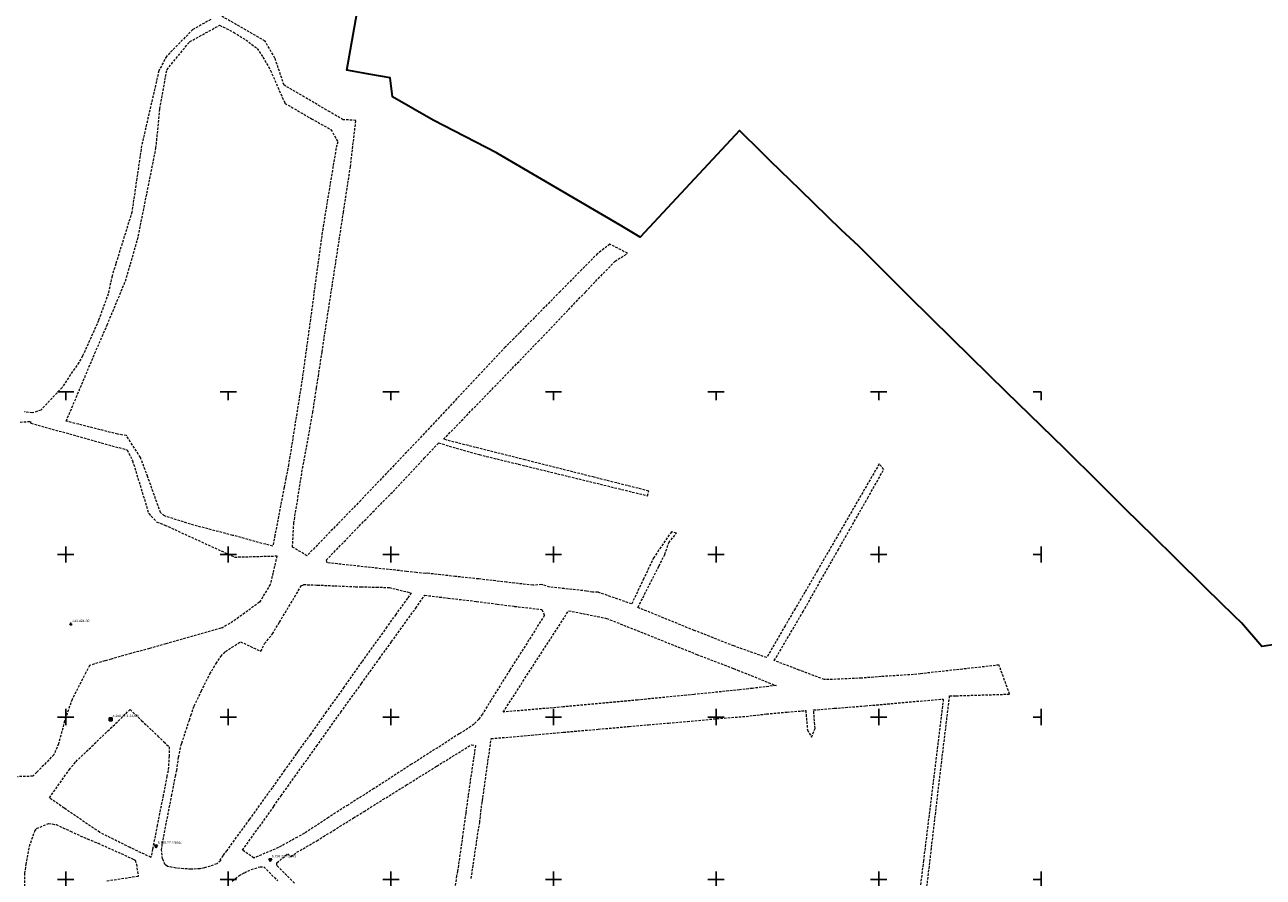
# Model space of a CAD drawing. Header units: metres. Extents: x 5548743 to 5556416, y 5707500 to 5714000.
# Tile 201 of 203: x 5554575 to 5555337, y 5710701 to 5711226. Entities that reach past the tile are written whole.
import ezdxf
from ezdxf.enums import TextEntityAlignment as Align

# ---------------------------------------------------------------- set-up
doc = ezdxf.new("R2010")
doc.units = ezdxf.units.M
doc.header["$MEASUREMENT"] = 0
doc.linetypes.add('1.5_0.75', pattern=[2.25, 1.5, -0.75])
doc.layers.get('0').update_dxf_attribs({"color": 2, "linetype": 'CONTINUOUS', "lineweight": 5})
for name, color, linetype in [('131-Punkt osnowy pomiarowej', 7, 'CONTINUOUS'), ('131-Punkt osnowy pomiarowej-Atr103', 7, 'CONTINUOUS'), ('216-obręb ewidencyjny', 7, 'CONTINUOUS'), ('218-kontur użytku gruntowego', 7, 'CONTINUOUS'), ('Szczegółowa osnowa geodezyjna pozioma', 7, 'CONTINUOUS'), ('Szczegółowa osnowa geodezyjna pozioma-Atr103', 7, 'CONTINUOUS'), ('Szczegółowa osnowa geodezyjna wysokościowa', 7, 'CONTINUOUS'), ('Szczegółowa osnowa geodezyjna wysokościowa-Atr103', 7, 'CONTINUOUS'), ('Wstawianie ramki sekcyjnej z opisem', 7, 'CONTINUOUS')]:
    doc.layers.add(name, color=color, linetype=linetype)
doc.styles.get("Standard").update_dxf_attribs({"font": 'Working1250', "width": 0.75})

# ---------------------------------------------------------------- blocks, each defined once
blk = doc.blocks.new('OSSP')
at = {"color": 0}
for p, q in [((-0.939, 0.938), (-0.939, -0.938)), ((-0.939, 0.938), (-0.939, -0.938)), ((0.936, 0.938), (-0.939, 0.938)), ((0.936, 0.938), (-0.939, 0.938)), ((0.45, 0), (-0.45, 0)), ((0.45, 0), (-0.45, 0)), ((0, -0.45), (0, 0.45)), ((0, -0.45), (0, 0.45)), ((0.936, -0.938), (0.936, 0.938)), ((0.936, -0.938), (0.936, 0.938)), ((-0.939, -0.938), (0.936, -0.938)), ((-0.939, -0.938), (0.936, -0.938))]:
    blk.add_line(p, q, dxfattribs=at)
blk = doc.blocks.new('131')
at = {"color": 0, "linetype": 'Continuous', "lineweight": 0}
blk.add_line((0, 0.5), (0, 1.2), dxfattribs=at)
blk.add_circle((0, 0), 0.5, dxfattribs=at)
blk = doc.blocks.new('OSSH')
at = {"color": 0}
for p, q in [((0, -1.081), (-0.936, 0.543)), ((0.939, 0.543), (-0.936, 0.543)), ((-0.375, 0), (0.375, 0)), ((0.939, 0.543), (0, -1.081)), ((0, -0.375), (0, 0.375))]:
    blk.add_line(p, q, dxfattribs=at)
blk = doc.blocks.new('RAMKA1000K')
at = {"color": 0}
for p, q in [((0, 495), (0, 500)), ((0, 500), (5, 500)), ((95, 500), (105, 500)), ((100, 495), (100, 500)), ((195, 500), (205, 500)), ((200, 495), (200, 500)), ((295, 500), (305, 500)), ((300, 495), (300, 500)), ((395, 500), (405, 500)), ((400, 495), (400, 500)), ((495, 500), (505, 500)), ((500, 495), (500, 500)), ((595, 500), (605, 500)), ((600, 495), (600, 500)), ((695, 500), (705, 500)), ((700, 495), (700, 500)), ((795, 500), (800, 500)), ((800, 495), (800, 500)), ((0, 395), (0, 405)), ((100, 395), (100, 405)), ((200, 395), (200, 405)), ((300, 395), (300, 405)), ((400, 395), (400, 405)), ((500, 395), (500, 405)), ((600, 395), (600, 405)), ((700, 395), (700, 405)), ((800, 395), (800, 405)), ((0, 400), (5, 400)), ((95, 400), (105, 400)), ((195, 400), (205, 400)), ((295, 400), (305, 400)), ((395, 400), (405, 400)), ((495, 400), (505, 400)), ((595, 400), (605, 400)), ((695, 400), (705, 400)), ((795, 400), (800, 400)), ((0, 295), (0, 305)), ((100, 295), (100, 305)), ((200, 295), (200, 305)), ((300, 295), (300, 305)), ((400, 295), (400, 305)), ((500, 295), (500, 305)), ((600, 295), (600, 305)), ((700, 295), (700, 305)), ((800, 295), (800, 305)), ((0, 300), (5, 300)), ((95, 300), (105, 300)), ((195, 300), (205, 300)), ((295, 300), (305, 300)), ((395, 300), (405, 300)), ((495, 300), (505, 300)), ((595, 300), (605, 300)), ((695, 300), (705, 300)), ((795, 300), (800, 300)), ((0, 195), (0, 205)), ((0, 200), (5, 200)), ((95, 200), (105, 200)), ((100, 195), (100, 205)), ((195, 200), (205, 200)), ((200, 195), (200, 205)), ((295, 200), (305, 200)), ((300, 195), (300, 205)), ((395, 200), (405, 200)), ((400, 195), (400, 205)), ((495, 200), (505, 200)), ((500, 195), (500, 205)), ((595, 200), (605, 200)), ((600, 195), (600, 205)), ((695, 200), (705, 200)), ((700, 195), (700, 205)), ((795, 200), (800, 200)), ((800, 195), (800, 205)), ((0, 95), (0, 105)), ((0, 100), (5, 100)), ((95, 100), (105, 100)), ((100, 95), (100, 105)), ((195, 100), (205, 100)), ((200, 95), (200, 105)), ((295, 100), (305, 100)), ((300, 95), (300, 105)), ((395, 100), (405, 100)), ((400, 95), (400, 105)), ((495, 100), (505, 100)), ((500, 95), (500, 105)), ((595, 100), (605, 100)), ((600, 95), (600, 105)), ((695, 100), (705, 100)), ((700, 95), (700, 105)), ((795, 100), (800, 100)), ((800, 95), (800, 105)), ((0, 0), (0, 5)), ((0, 0), (5, 0)), ((95, 0), (105, 0)), ((100, 0), (100, 5)), ((195, 0), (205, 0)), ((200, 0), (200, 5)), ((295, 0), (305, 0)), ((300, 0), (300, 5)), ((395, 0), (405, 0)), ((400, 0), (400, 5)), ((495, 0), (505, 0)), ((500, 0), (500, 5)), ((595, 0), (605, 0)), ((600, 0), (600, 5)), ((695, 0), (705, 0)), ((700, 0), (700, 5)), ((795, 0), (800, 0)), ((800, 0), (800, 5))]:
    blk.add_line(p, q, dxfattribs=at)

msp = doc.modelspace()

# ---------------------------------------------------------------- linework, layer by layer
at = {"layer": '216-obręb ewidencyjny', "color": 4, "linetype": 'Continuous', "lineweight": 35, "flags": 128}
msp.add_lwpolyline([(5555353.54, 5710846.08), (5555335.65, 5710843.37), (5555323.17, 5710857.9), (5555318.88, 5710862.1), (5555301.09, 5710879.54), (5555282.13, 5710898.14), (5555269.27, 5710910.78), (5555251.4, 5710928.35), (5555236.12, 5710943.37), (5555214.32, 5710965.09), (5555178.62, 5710999.88), (5555145.1, 5711032.61), (5555118.79, 5711058.71), (5555112.03, 5711065.34), (5555103.03, 5711074.37), (5555087.63, 5711089.8), (5555077.06, 5711099.56), (5555051.69, 5711124.18), (5555033.41, 5711141.94), (5555028.14, 5711147.14), (5555014.37, 5711160.74), (5555011.68, 5711157.93), (5554953.32, 5711095.22), (5554940.91, 5711102.5), (5554866.05, 5711146.37), (5554864.86, 5711146.98), (5554825.95, 5711167.05), (5554800.9, 5711181.43), (5554799.46, 5711193.15), (5554787.74, 5711195.23), (5554772.82, 5711197.89), (5554782.42, 5711251.22)], dxfattribs=at)
at = {"layer": '218-kontur użytku gruntowego', "color": 70, "linetype": '1.5_0.75', "lineweight": 18, "flags": 128}
for points in [[(5554722.64, 5711215.78), (5554695.29, 5711231.47)], [(5554676.22, 5711215.33), (5554694.65, 5711225.49)], [(5554689.2, 5711229.01), (5554678.23, 5711222.89)], [(5554694.65, 5711225.49), (5554703.24, 5711221.22)], [(5554678.23, 5711222.89), (5554661.94, 5711206.38)], [(5554703.24, 5711221.22), (5554710.73, 5711216.54)], [(5554710.73, 5711216.54), (5554717.77, 5711211.24)], [(5554662.18, 5711198.12), (5554676.22, 5711215.33)], [(5554717.77, 5711211.24), (5554721.32, 5711205.92)], [(5554728.67, 5711205.26), (5554722.64, 5711215.78)], [(5554661.94, 5711206.38), (5554657.29, 5711197.47)], [(5554721.32, 5711205.92), (5554725.94, 5711197.76)], [(5554734.33, 5711188.69), (5554728.67, 5711205.26)], [(5554657.29, 5711197.47), (5554646.68, 5711151.43)], [(5554657.92, 5711174.09), (5554662.18, 5711198.12)], [(5554725.94, 5711197.76), (5554734.79, 5711177.58)], [(5554762.49, 5711172.17), (5554734.33, 5711188.69)], [(5554655.53, 5711150), (5554657.92, 5711174.09)], [(5554734.79, 5711177.58), (5554751.09, 5711168.03)], [(5554770.61, 5711167.41), (5554762.49, 5711172.17)], [(5554751.09, 5711168.03), (5554763.08, 5711161.37)], [(5554778.48, 5711167), (5554770.61, 5711167.41)], [(5554775.09, 5711138.41), (5554778.48, 5711167)], [(5554763.08, 5711161.37), (5554767.34, 5711153.88)], [(5554646.68, 5711151.43), (5554640.68, 5711110.54)], [(5554644.21, 5711093.6), (5554655.53, 5711150)], [(5554766.27, 5711149.68), (5554758.09, 5711100.39)], [(5554767.34, 5711153.88), (5554766.27, 5711149.68)], [(5554770.81, 5711110.44), (5554775.09, 5711138.41)], [(5554640.68, 5711110.54), (5554630.81, 5711078.75)], [(5554757.68, 5711024.65), (5554770.81, 5711110.44)], [(5554758.09, 5711100.39), (5554745.3, 5711006.81)], [(5554639.81, 5711078.64), (5554644.21, 5711093.6)], [(5554934.68, 5711090.82), (5554927.09, 5711085.06)], [(5554945.52, 5711085.21), (5554934.68, 5711090.82)], [(5554927.09, 5711085.06), (5554917.41, 5711075.24)], [(5554922.79, 5711064.76), (5554937.86, 5711080.35)], [(5554937.86, 5711080.35), (5554945.52, 5711085.21)], [(5554628.48, 5711071.25), (5554626.13, 5711060.33)], [(5554630.81, 5711078.75), (5554628.48, 5711071.25)], [(5554636.71, 5711068.13), (5554639.81, 5711078.64)], [(5554917.41, 5711075.24), (5554904.06, 5711061.7)], [(5554625.51, 5711041.15), (5554636.71, 5711068.13)], [(5554919.69, 5711061.51), (5554922.79, 5711064.76)], [(5554626.13, 5711060.33), (5554620.17, 5711043.91)], [(5554904.06, 5711061.7), (5554879.14, 5711036.42)], [(5554890.63, 5711031.03), (5554919.69, 5711061.51)], [(5554620.17, 5711043.91), (5554610.38, 5711022.08)], [(5554617.92, 5711023.72), (5554625.51, 5711041.15)], [(5554879.14, 5711036.42), (5554875.58, 5711032.79)], [(5554832.36, 5710970.83), (5554888.61, 5711028.93)], [(5554870.37, 5711027.51), (5554854.57, 5711010.74)], [(5554872.63, 5711029.81), (5554870.37, 5711027.51)], [(5554875.58, 5711032.79), (5554872.63, 5711029.81)], [(5554888.61, 5711028.93), (5554890.63, 5711031.03)], [(5554608.02, 5711018.1), (5554597.78, 5711002.75)], [(5554600.3, 5710982), (5554617.92, 5711023.72)], [(5554610.38, 5711022.08), (5554608.02, 5711018.1)], [(5554755.39, 5711009.74), (5554757.68, 5711024.65)], [(5554854.57, 5711010.74), (5554840.57, 5710995.89)], [(5554597.78, 5711002.75), (5554584.71, 5710988.76)], [(5554745.3, 5711006.81), (5554738.97, 5710967.06)], [(5554754.22, 5711002.45), (5554755.39, 5711009.74)], [(5554751.99, 5710987.47), (5554754.22, 5711002.45)], [(5554840.57, 5710995.89), (5554815.91, 5710969.5)], [(5554579.45, 5710987.08), (5554574.76, 5710987.74)], [(5554584.71, 5710988.76), (5554579.45, 5710987.08)], [(5554748.6, 5710968.48), (5554751.99, 5710987.47)], [(5554572.01, 5710981.4), (5554578.36, 5710981.85)], [(5554578.36, 5710981.85), (5554578.43, 5710981.44)], [(5554578.43, 5710981.44), (5554578.55, 5710980.76)], [(5554578.55, 5710980.76), (5554637.71, 5710964.32)], [(5554632.01, 5710974.01), (5554600.3, 5710982)], [(5554637.42, 5710973.09), (5554632.01, 5710974.01)], [(5554645.99, 5710959.7), (5554637.42, 5710973.09)], [(5554738.97, 5710967.06), (5554737.04, 5710955.2)], [(5554745.67, 5710953), (5554748.6, 5710968.48)], [(5554815.91, 5710969.5), (5554781.43, 5710933.29)], [(5554820.52, 5710959.16), (5554829.38, 5710968.58)], [(5554829.38, 5710968.58), (5554854.31, 5710961.41)], [(5554882.55, 5710958.19), (5554832.36, 5710970.83)], [(5554637.71, 5710964.32), (5554641.12, 5710957.62)], [(5554641.12, 5710957.62), (5554651.09, 5710925.16)], [(5554649.67, 5710949.92), (5554645.99, 5710959.7)], [(5554801.36, 5710938.76), (5554820.52, 5710959.16)], [(5554854.31, 5710961.41), (5554878.5, 5710955.5)], [(5554924.94, 5710947.51), (5554882.55, 5710958.19)], [(5554650.35, 5710948.09), (5554649.67, 5710949.92)], [(5554737.04, 5710955.2), (5554735.45, 5710946.95)], [(5554742.46, 5710932.84), (5554745.67, 5710953)], [(5554878.5, 5710955.5), (5554957.81, 5710936.14)], [(5555100.32, 5710955.68), (5555062.33, 5710890.13)], [(5555093.27, 5710934.75), (5555103.13, 5710952.3)], [(5555103.13, 5710952.3), (5555100.32, 5710955.68)], [(5554658.3, 5710925.74), (5554650.35, 5710948.09)], [(5554735.45, 5710946.95), (5554734.32, 5710941.14)], [(5554958.55, 5710939.04), (5554924.94, 5710947.51)], [(5554734.32, 5710941.14), (5554728.66, 5710911.81)], [(5554787.2, 5710924.41), (5554801.36, 5710938.76)], [(5554957.81, 5710936.14), (5554958.55, 5710939.04)], [(5555074.99, 5710902.72), (5555093.27, 5710934.75)], [(5554740.28, 5710919.18), (5554742.46, 5710932.84)], [(5554781.43, 5710933.29), (5554748.38, 5710899.22)], [(5554651.09, 5710925.16), (5554656.08, 5710919.92)], [(5554656.08, 5710919.92), (5554658.14, 5710919.16)], [(5554658.14, 5710919.16), (5554660.95, 5710918.11)], [(5554660.71, 5710923.7), (5554658.3, 5710925.74)], [(5554678.89, 5710918.01), (5554660.71, 5710923.7)], [(5554739.49, 5710904.54), (5554740.28, 5710919.18)], [(5554760.22, 5710896.46), (5554787.2, 5710924.41)], [(5554660.95, 5710918.11), (5554703.91, 5710898.4)], [(5554702.77, 5710911.77), (5554678.89, 5710918.01)], [(5554727.36, 5710905.06), (5554702.77, 5710911.77)], [(5554728.66, 5710911.81), (5554727.36, 5710905.06)], [(5554972.51, 5710913.88), (5554961.63, 5710898.07)], [(5554970.87, 5710907.24), (5554975.67, 5710913.13)], [(5554975.67, 5710913.13), (5554972.51, 5710913.88)], [(5554748.38, 5710899.22), (5554739.49, 5710904.54)], [(5554968.44, 5710899.98), (5554970.87, 5710907.24)], [(5554703.91, 5710898.4), (5554729.94, 5710899.11)], [(5554729.94, 5710899.11), (5554727.45, 5710888.6)], [(5554760.9, 5710894.9), (5554760.22, 5710896.46)], [(5554961.63, 5710898.07), (5554955.48, 5710885.15)], [(5554964.89, 5710892.81), (5554968.44, 5710899.98)], [(5555053.49, 5710864.88), (5555074.99, 5710902.72)], [(5554727.45, 5710888.6), (5554725.79, 5710881.6)], [(5554789.64, 5710891.74), (5554760.9, 5710894.9)], [(5554809.67, 5710889.58), (5554789.64, 5710891.74)], [(5554815.58, 5710888.95), (5554809.67, 5710889.58)], [(5554821.1, 5710888.22), (5554815.58, 5710888.95)], [(5554822.54, 5710888.42), (5554821.1, 5710888.22)], [(5554835.09, 5710886.98), (5554822.54, 5710888.42)], [(5554951.92, 5710867.39), (5554964.89, 5710892.81)], [(5555062.33, 5710890.13), (5555054.59, 5710876.78)], [(5554725.79, 5710881.6), (5554719.21, 5710870.64)], [(5554744.86, 5710880.67), (5554746.35, 5710881.5)], [(5554746.35, 5710881.5), (5554750.75, 5710881.34)], [(5554750.75, 5710881.34), (5554754.71, 5710881.2)], [(5554754.71, 5710881.2), (5554765.56, 5710880.74)], [(5554839.6, 5710886.49), (5554835.09, 5710886.98)], [(5554853.9, 5710884.95), (5554839.6, 5710886.49)], [(5554871.18, 5710882.96), (5554853.9, 5710884.95)], [(5554887.34, 5710881.08), (5554871.18, 5710882.96)], [(5554892.69, 5710881.46), (5554887.34, 5710881.08)], [(5554897.74, 5710879.99), (5554892.69, 5710881.46)], [(5554955.48, 5710885.15), (5554948.09, 5710869.6)], [(5554731.48, 5710858.4), (5554744.86, 5710880.67)], [(5554765.56, 5710880.74), (5554778.25, 5710880.19)], [(5554778.25, 5710880.19), (5554781.62, 5710880.12)], [(5554781.62, 5710880.12), (5554790.99, 5710879.9)], [(5554790.99, 5710879.9), (5554798.96, 5710879.71)], [(5554798.96, 5710879.71), (5554809.91, 5710876.99)], [(5554810.25, 5710873.15), (5554803, 5710863.18)], [(5554809.91, 5710876.99), (5554812.57, 5710876.33)], [(5554812.57, 5710876.33), (5554810.25, 5710873.15)], [(5554815.24, 5710866.93), (5554820.84, 5710874.93)], [(5554820.84, 5710874.93), (5554835.27, 5710873.18)], [(5554835.27, 5710873.18), (5554852.69, 5710871.13)], [(5554906.53, 5710878.99), (5554897.74, 5710879.99)], [(5554920.34, 5710877.53), (5554906.53, 5710878.99)], [(5554924.07, 5710876.86), (5554920.34, 5710877.53)], [(5554927.31, 5710876.86), (5554924.07, 5710876.86)], [(5554933.17, 5710874.81), (5554927.31, 5710876.86)], [(5554948.09, 5710869.6), (5554933.17, 5710874.81)], [(5555054.59, 5710876.78), (5555048.57, 5710866.59)], [(5554719.21, 5710870.64), (5554702.85, 5710858.76)], [(5554800.4, 5710846.39), (5554815.24, 5710866.93)], [(5554852.69, 5710871.13), (5554865.41, 5710869.48)], [(5554865.41, 5710869.48), (5554876.08, 5710868.09)], [(5554876.08, 5710868.09), (5554892.92, 5710866.2)], [(5554892.92, 5710866.2), (5554894.39, 5710862.61)], [(5554986.62, 5710853.28), (5554951.92, 5710867.39)], [(5555048.57, 5710866.59), (5555042.42, 5710856.18)], [(5554702.85, 5710858.76), (5554696.44, 5710854.95)], [(5554727.18, 5710851.24), (5554731.48, 5710858.4)], [(5554803, 5710863.18), (5554797.57, 5710855.51)], [(5554869.04, 5710803.05), (5554909.32, 5710865.43)], [(5554894.39, 5710862.61), (5554884.92, 5710847.42)], [(5554909.32, 5710865.43), (5554932.66, 5710860.72)], [(5554932.66, 5710860.72), (5554988.19, 5710838.51)], [(5555035.81, 5710834.74), (5555053.49, 5710864.88)], [(5554695.42, 5710854.67), (5554661.54, 5710845.09)], [(5554696.44, 5710854.95), (5554695.42, 5710854.67)], [(5554722.33, 5710845.17), (5554727.18, 5710851.24)], [(5554797.57, 5710855.51), (5554782.06, 5710833.92)], [(5554998.27, 5710848.72), (5554986.62, 5710853.28)], [(5555042.42, 5710856.18), (5555031.14, 5710836.54)], [(5554661.54, 5710845.09), (5554651.47, 5710842.25)], [(5554698.3, 5710840.31), (5554707.42, 5710846.34)], [(5554707.42, 5710846.34), (5554720.08, 5710840.51)], [(5554720.08, 5710840.51), (5554722.33, 5710845.17)], [(5554792.96, 5710835.96), (5554800.4, 5710846.39)], [(5554884.92, 5710847.42), (5554873.1, 5710828.84)], [(5555010.88, 5710843.75), (5554998.27, 5710848.72)], [(5555031.14, 5710836.54), (5555010.88, 5710843.75)], [(5554627.97, 5710835.69), (5554624.13, 5710834.62)], [(5554639.99, 5710839.04), (5554627.97, 5710835.69)], [(5554651.47, 5710842.25), (5554639.99, 5710839.04)], [(5554692.44, 5710832.89), (5554695.47, 5710837.3)], [(5554695.47, 5710837.3), (5554698.3, 5710840.31)], [(5554787.12, 5710827.84), (5554792.96, 5710835.96)], [(5554988.19, 5710838.51), (5555010.73, 5710829.84)], [(5554612.37, 5710827.46), (5554603.88, 5710810.87)], [(5554614.68, 5710831.73), (5554612.37, 5710827.46)], [(5554624.13, 5710834.62), (5554614.68, 5710831.73)], [(5554688.66, 5710826.5), (5554692.44, 5710832.89)], [(5554782.06, 5710833.92), (5554771.1, 5710818.46)], [(5554781.93, 5710820.64), (5554787.12, 5710827.84)], [(5554873.1, 5710828.84), (5554861.51, 5710810.29)], [(5555010.73, 5710829.84), (5555013.26, 5710828.87)], [(5555013.26, 5710828.87), (5555021.67, 5710825.49)], [(5555051.15, 5710828.88), (5555035.81, 5710834.74)], [(5555066.59, 5710823.07), (5555051.15, 5710828.88)], [(5555174.05, 5710831.99), (5555125.71, 5710826.64)], [(5555180.56, 5710814.12), (5555174.05, 5710831.99)], [(5554683.4, 5710815.96), (5554688.66, 5710826.5)], [(5554769.25, 5710803.04), (5554781.93, 5710820.64)], [(5555021.67, 5710825.49), (5555036.86, 5710819.38)], [(5555071.7, 5710823.18), (5555066.59, 5710823.07)], [(5555089.59, 5710823.96), (5555071.7, 5710823.18)], [(5555101.44, 5710824.91), (5555089.59, 5710823.96)], [(5555121.38, 5710826.16), (5555101.44, 5710824.91)], [(5555125.71, 5710826.64), (5555121.38, 5710826.16)], [(5554679.02, 5710806.88), (5554683.4, 5710815.96)], [(5554771.1, 5710818.46), (5554760.27, 5710803.16)], [(5554986.44, 5710813.89), (5554951.75, 5710810.5)], [(5555014.49, 5710816.75), (5554986.44, 5710813.89)], [(5555022.31, 5710817.67), (5555014.49, 5710816.75)], [(5555036.86, 5710819.38), (5555022.31, 5710817.67)], [(5555136.99, 5710757.94), (5555143.63, 5710812.99)], [(5555143.63, 5710812.99), (5555147.63, 5710813.11)], [(5555147.63, 5710813.11), (5555180.56, 5710814.12)], [(5554603.88, 5710810.87), (5554599.3, 5710797.57)], [(5554637.03, 5710802.06), (5554639.59, 5710804.63)], [(5554639.59, 5710804.63), (5554646.67, 5710797.88)], [(5554677.04, 5710801.05), (5554679.02, 5710806.88)], [(5554861.51, 5710810.29), (5554856.25, 5710801.7)], [(5554906.04, 5710806.28), (5554869.04, 5710803.05)], [(5554942.74, 5710809.67), (5554906.04, 5710806.28)], [(5554951.75, 5710810.5), (5554942.74, 5710809.67)], [(5555059.97, 5710804.36), (5555072.71, 5710805.39)], [(5555072.71, 5710805.39), (5555091.82, 5710806.89)], [(5555091.82, 5710806.89), (5555118.77, 5710809.29)], [(5555118.77, 5710809.29), (5555139, 5710811.08)], [(5555139.76, 5710811.08), (5555127.57, 5710711.7)], [(5555139, 5710811.08), (5555139.76, 5710811.08)], [(5554599.3, 5710797.57), (5554595.61, 5710783.55)], [(5554625.8, 5710791.33), (5554637.03, 5710802.06)], [(5554646.67, 5710797.88), (5554652.9, 5710791.95)], [(5554671.37, 5710783.97), (5554676.09, 5710798.19)], [(5554676.09, 5710798.19), (5554677.04, 5710801.05)], [(5554760.27, 5710803.16), (5554750.48, 5710789.34)], [(5554754.33, 5710782.15), (5554769.25, 5710803.04)], [(5554854.07, 5710798.73), (5554851.18, 5710795.7)], [(5554856.25, 5710801.7), (5554854.07, 5710798.73)], [(5554970.7, 5710796.31), (5554982.45, 5710797.31)], [(5554982.45, 5710797.31), (5555000.46, 5710799.06)], [(5555000.46, 5710799.06), (5555018.44, 5710800.43)], [(5555018.44, 5710800.43), (5555030.98, 5710801.93)], [(5555030.98, 5710801.93), (5555043.66, 5710803.06)], [(5555043.66, 5710803.06), (5555055.14, 5710803.97)], [(5555055.14, 5710803.97), (5555056.17, 5710792.08)], [(5555060.91, 5710793.07), (5555059.97, 5710804.36)], [(5554606.17, 5710772.57), (5554625.8, 5710791.33)], [(5554652.9, 5710791.95), (5554656.68, 5710788.35)], [(5554841.93, 5710789.61), (5554832.57, 5710783.58)], [(5554849.2, 5710794.13), (5554841.93, 5710789.61)], [(5554851.18, 5710795.7), (5554849.2, 5710794.13)], [(5554861.68, 5710786.74), (5554895.42, 5710789.73)], [(5554895.42, 5710789.73), (5554900.06, 5710790.14)], [(5554900.06, 5710790.14), (5554906.04, 5710790.67)], [(5554906.04, 5710790.67), (5554927.48, 5710792.55)], [(5554927.48, 5710792.55), (5554946.51, 5710794.21)], [(5554946.51, 5710794.21), (5554958.44, 5710795.3)], [(5554958.44, 5710795.3), (5554970.7, 5710796.31)], [(5555056.17, 5710792.08), (5555058.77, 5710787.59)], [(5555058.77, 5710787.59), (5555060.91, 5710793.07)], [(5554595.61, 5710783.55), (5554592.72, 5710776.86)], [(5554656.68, 5710788.35), (5554660.41, 5710784.74)], [(5554660.41, 5710784.74), (5554663.64, 5710781.7)], [(5554669.45, 5710775.41), (5554671.01, 5710782.88)], [(5554671.01, 5710782.88), (5554671.37, 5710783.97)], [(5554740.8, 5710763.22), (5554754.33, 5710782.15)], [(5554750.48, 5710789.34), (5554742.68, 5710778.77)], [(5554832.57, 5710783.58), (5554812.73, 5710770.99)], [(5554828.21, 5710769.81), (5554849.51, 5710782.96)], [(5554852.04, 5710782.56), (5554848.69, 5710760.17)], [(5554849.51, 5710782.96), (5554852.04, 5710782.56)], [(5554856.58, 5710750.46), (5554861.68, 5710786.74)], [(5554592.72, 5710776.86), (5554582.28, 5710766.06)], [(5554663.6, 5710776.02), (5554662.96, 5710766.97)], [(5554663.64, 5710781.7), (5554663.6, 5710776.02)], [(5554668.25, 5710767.19), (5554669.45, 5710775.41)], [(5554741.84, 5710777.34), (5554734.6, 5710767.4)], [(5554742.68, 5710778.77), (5554741.84, 5710777.34)], [(5554589.98, 5710750.34), (5554602.23, 5710767.58)], [(5554602.23, 5710767.58), (5554606.17, 5710772.57)], [(5554662.96, 5710766.97), (5554662.24, 5710763.66)], [(5554667.59, 5710763.85), (5554668.25, 5710767.19)], [(5554734.6, 5710767.4), (5554726.98, 5710756.56)], [(5554812.73, 5710770.99), (5554789.6, 5710756.05)], [(5554809.61, 5710758.24), (5554828.21, 5710769.81)], [(5554579.81, 5710763.62), (5554570.42, 5710763.32)], [(5554582.28, 5710766.06), (5554579.81, 5710763.62)], [(5554662.24, 5710763.66), (5554659.97, 5710751.88)], [(5554665.17, 5710751.6), (5554667.59, 5710763.85)], [(5554736.54, 5710757.25), (5554740.8, 5710763.22)], [(5554848.69, 5710760.17), (5554847.51, 5710751.58)], [(5554659.97, 5710751.88), (5554656.9, 5710736.61)], [(5554659.42, 5710722.17), (5554665.17, 5710751.6)], [(5554726.98, 5710756.56), (5554712.86, 5710737)], [(5554727.91, 5710745.23), (5554732.46, 5710751.57)], [(5554732.46, 5710751.57), (5554736.54, 5710757.25)], [(5554789.6, 5710756.05), (5554773.63, 5710745.92)], [(5554795.13, 5710749.24), (5554809.61, 5710758.24)], [(5554847.51, 5710751.58), (5554846.06, 5710741.04)], [(5555132.52, 5710719.84), (5555136.99, 5710757.94)], [(5554599.04, 5710743.99), (5554589.98, 5710750.34)], [(5554620.91, 5710729.1), (5554599.04, 5710743.99)], [(5554708.73, 5710718.19), (5554728.1, 5710745.09)], [(5554728.1, 5710745.09), (5554727.91, 5710745.23)], [(5554773.63, 5710745.92), (5554761.67, 5710738.33)], [(5554783.49, 5710742), (5554795.13, 5710749.24)], [(5554854.63, 5710735.06), (5554856.06, 5710747.54)], [(5554856.06, 5710747.54), (5554856.26, 5710748.65)], [(5554856.26, 5710748.65), (5554856.58, 5710750.46)], [(5554656.9, 5710736.61), (5554656.34, 5710733.52)], [(5554712.86, 5710737), (5554699.04, 5710718.02)], [(5554761.67, 5710738.33), (5554746.83, 5710728.51)], [(5554764.65, 5710730.3), (5554776.99, 5710737.97)], [(5554776.99, 5710737.97), (5554783.49, 5710742)], [(5554846.06, 5710741.04), (5554844.08, 5710726.67)], [(5554577.75, 5710720.6), (5554580.99, 5710729.88)], [(5554580.99, 5710729.88), (5554582.13, 5710731.48)], [(5554582.13, 5710731.48), (5554589.55, 5710734.63)], [(5554589.55, 5710734.63), (5554594.08, 5710733.87)], [(5554594.08, 5710733.87), (5554598.32, 5710731.93)], [(5554598.32, 5710731.93), (5554602.86, 5710729.84)], [(5554602.86, 5710729.84), (5554613.33, 5710725.05)], [(5554639.59, 5710719.72), (5554620.91, 5710729.1)], [(5554656.34, 5710733.52), (5554653.39, 5710718.74)], [(5554746.83, 5710728.51), (5554742.52, 5710726.19)], [(5554758.53, 5710726.51), (5554764.65, 5710730.3)], [(5554849.36, 5710700.68), (5554853.99, 5710731.67)], [(5554853.99, 5710731.67), (5554854.63, 5710735.06)], [(5554613.33, 5710725.05), (5554619.91, 5710722.39)], [(5554619.91, 5710722.39), (5554634.14, 5710716)], [(5554659.02, 5710718.2), (5554659.42, 5710722.17)], [(5554742.52, 5710726.19), (5554730.83, 5710719.72)], [(5554746.02, 5710719.05), (5554754.36, 5710723.88)], [(5554754.36, 5710723.88), (5554758.53, 5710726.51)], [(5554844.08, 5710726.67), (5554841.01, 5710705.32)], [(5554575.66, 5710709.25), (5554577.75, 5710720.6)], [(5554634.14, 5710716), (5554641.45, 5710712.65)], [(5554652.44, 5710713.72), (5554639.59, 5710719.72)], [(5554653.39, 5710718.74), (5554652.44, 5710713.72)], [(5554659.55, 5710712.83), (5554659.02, 5710718.2)], [(5554696.78, 5710714.9), (5554694.73, 5710712.08)], [(5554699.04, 5710718.02), (5554696.78, 5710714.9)], [(5554715.65, 5710713.3), (5554708.73, 5710718.19)], [(5554730.83, 5710719.72), (5554715.65, 5710713.3)], [(5554729.9, 5710710.32), (5554736.53, 5710715.95)], [(5554736.53, 5710715.95), (5554738.4, 5710714.22)], [(5554738.4, 5710714.22), (5554742.14, 5710716.86)], [(5554742.14, 5710716.86), (5554746.02, 5710719.05)], [(5555130.99, 5710706.73), (5555132.52, 5710719.84)], [(5554574.92, 5710703.89), (5554575.66, 5710709.25)], [(5554641.45, 5710712.65), (5554642.78, 5710711.9)], [(5554642.78, 5710711.9), (5554643.48, 5710709.51)], [(5554643.48, 5710709.51), (5554644.63, 5710702)], [(5554661.27, 5710709.17), (5554659.55, 5710712.83)], [(5554662.55, 5710708.19), (5554661.27, 5710709.17)], [(5554667.97, 5710707.1), (5554662.55, 5710708.19)], [(5554677.07, 5710706.43), (5554667.97, 5710707.1)], [(5554682.59, 5710706.73), (5554677.07, 5710706.43)], [(5554685.3, 5710707.19), (5554682.59, 5710706.73)], [(5554688.79, 5710708.23), (5554685.3, 5710707.19)], [(5554692.89, 5710709.75), (5554688.79, 5710708.23)], [(5554695.36, 5710711.8), (5554692.89, 5710709.75)], [(5554694.73, 5710712.08), (5554695.36, 5710711.8)], [(5554709.9, 5710704.29), (5554714.14, 5710706.25)], [(5554714.14, 5710706.25), (5554719.53, 5710707.94)], [(5554719.53, 5710707.94), (5554721.91, 5710707.87)], [(5554721.91, 5710707.87), (5554730.3, 5710699.32)], [(5554729.89, 5710708.75), (5554729.9, 5710710.32)], [(5554740.67, 5710697.84), (5554729.89, 5710708.75)], [(5555124.18, 5710648.73), (5555130.99, 5710706.73)], [(5555127.57, 5710711.7), (5555125.46, 5710694.42)], [(5554574.89, 5710691.25), (5554574.92, 5710703.89)], [(5554644.63, 5710702), (5554624.99, 5710699.02)], [(5554702.48, 5710699.14), (5554706.45, 5710702.34)], [(5554706.45, 5710702.34), (5554709.9, 5710704.29)], [(5554840.44, 5710702.38), (5554839.07, 5710692.34)], [(5554841.01, 5710705.32), (5554840.44, 5710702.38)]]:
    msp.add_lwpolyline(points, dxfattribs=at)

# ---------------------------------------------------------------- block references
at = {"layer": '131-Punkt osnowy pomiarowej', "color": 252, "linetype": 'Continuous', "lineweight": 13}
msp.add_blockref('131', (5554603.11, 5710856.97), dxfattribs=at)
at = {"layer": 'Szczegółowa osnowa geodezyjna pozioma', "color": 252, "linetype": 'Continuous', "lineweight": 13}
msp.add_blockref('OSSP', (5554627.696, 5710798.607), dxfattribs=at)
at = {"layer": 'Szczegółowa osnowa geodezyjna wysokościowa', "color": 252, "linetype": 'Continuous', "lineweight": 13}
for p in [(5554655.55, 5710720.59), (5554725.77, 5710712.19)]:
    msp.add_blockref('OSSH', p, dxfattribs=at)
at = {"layer": 'Wstawianie ramki sekcyjnej z opisem', "color": 8, "linetype": 'Continuous', "lineweight": 5}
msp.add_blockref('RAMKA1000K', (5554400, 5710500), dxfattribs=at)
msp.add_blockref('RAMKA1000K', (5554400, 5710500), dxfattribs=at)
msp.add_blockref('RAMKA1000K', (5554400, 5710500), dxfattribs=at)
msp.add_blockref('RAMKA1000K', (5554400, 5710500), dxfattribs=at)

# ---------------------------------------------------------------- texts
at = {"layer": '131-Punkt osnowy pomiarowej-Atr103', "color": 252, "width": 0.9}
msp.add_text('441.424-30', height=1.5, dxfattribs=at).set_placement((5554604.11, 5710857.97), align=Align.BOTTOM_LEFT)
at = {"layer": 'Szczegółowa osnowa geodezyjna pozioma-Atr103', "color": 252, "oblique": 15, "width": 0.9}
msp.add_text('5.158.27.1.11330', height=1.5, dxfattribs=at).set_placement((5554628.696, 5710799.607), align=Align.BOTTOM_LEFT)
at = {"layer": 'Szczegółowa osnowa geodezyjna wysokościowa-Atr103', "color": 252, "width": 0.9}
for s, p in [('5.158.27.2.5044', (5554656.55, 5710721.59)), ('5.158.27.2.5043', (5554726.77, 5710713.19))]:
    msp.add_text(s, height=1.5, dxfattribs=at).set_placement(p, align=Align.BOTTOM_LEFT)

doc.saveas('drawing.dxf')
